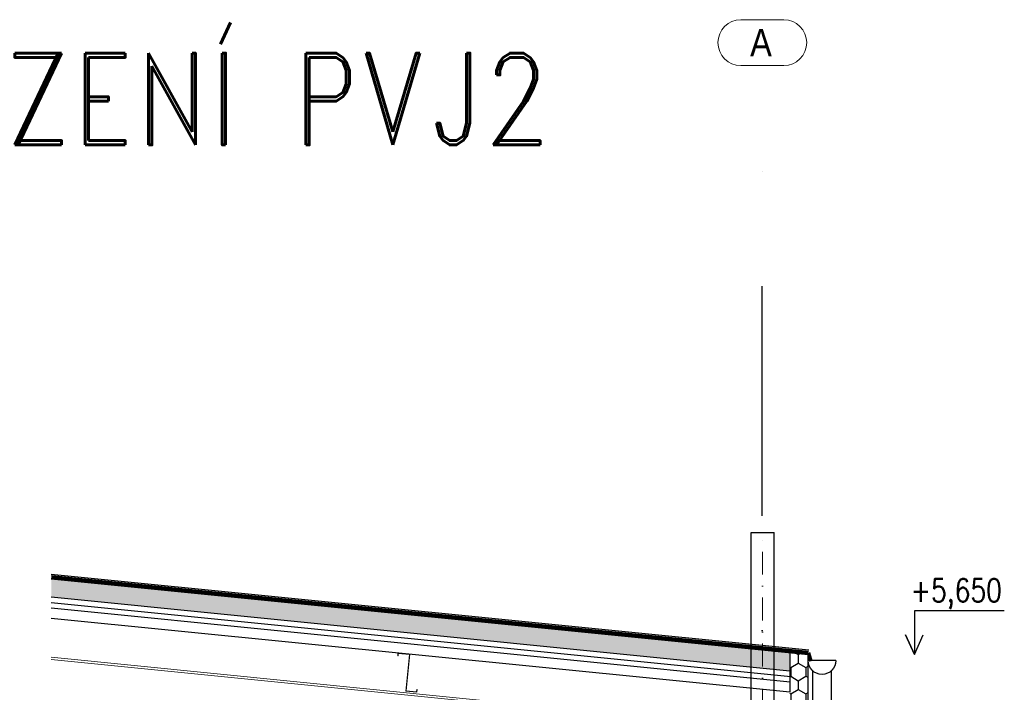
# Model space of a CAD drawing. Header units: millimetres. Extents: x 6491141 to 6692158, y 1846388 to 1929513.
# Tile 202 of 245: x 6565983 to 6571342, y 1891591 to 1895252. Entities that reach past the tile are written whole.
import ezdxf
from ezdxf.enums import TextEntityAlignment as Align

# ---------------------------------------------------------------- set-up
doc = ezdxf.new("R2010")
doc.units = ezdxf.units.MM
for name, pattern in [('DASHDOT', [1, 0.5, -0.25, 0, -0.25]), ('XKITLINE00', [0]), ('ČÁRKOVANÁX2', [38.1, 25.4, -12.7])]:
    doc.linetypes.add(name, pattern=pattern)
doc.layers.add('matrice', color=8, linetype='Continuous', transparency=0.4)
doc.layers.add('Robury', color=30, linetype='Continuous', lineweight=30)
doc.styles.add('ARIAL', font='arial.ttf')
doc.styles.add('KOTY', font='romans.shx', dxfattribs={"width": 0.85, "height": 50})
doc.styles.add('ROMAND', font='romand.shx', dxfattribs={"width": 0.85})

msp = doc.modelspace()

# ---------------------------------------------------------------- hatches: boundary and pattern name
at = {"layer": 'matrice'}
h = msp.add_hatch(dxfattribs=at)
h.set_pattern_fill('HEX', color=256, scale=5, angle=-90)
h.set_pattern_definition([(270, (6558736.285, 2262271.732), (27.4963066, -5e-15), [15.875, -31.75]), (30, (6558736.285, 2262271.732), (-13.7481533, 23.8125), [15.875, -31.75]), (330, (6558736.285, 2262255.857), (13.7481533, 23.8125), [15.875, -31.75])])
h.paths.add_polyline_path([(6566154.9, 1892208.6), (6566154.9, 1892108.2), (6570175.1, 1891706.1), (6570175.1, 1891806.6)])
h = msp.add_hatch(dxfattribs=at)
h.set_pattern_fill('HONEY', color=256, scale=15, angle=-90)
h.set_pattern_definition([(270, (6558672.62, 2262271.54), (41.2444597, -71.4375), [47.625, -95.25]), (30, (6558672.62, 2262271.54), (41.24446, 71.4375), [47.625, -95.25]), (330, (6558672.62, 2262271.54), (82.4889196, -2e-07), [-95.25, 47.625])])
h.paths.add_polyline_path([(6570175.1, 1888544.5), (6570275.1, 1888544.5), (6570275.1, 1891796.6), (6570175.1, 1891806.6), (6570175.1, 1891590.6), (6570175.1, 1891360.6)])

# ---------------------------------------------------------------- linework, layer by layer
at = {"layer": 'matrice', "linetype": 'XKITLINE00', "lineweight": 0}
for p, q in [((6569908.3, 1895251.7), (6570141.8, 1895251.7)), ((6569908.3, 1895001.7), (6570141.8, 1895001.7)), ((6566154.9, 1891781.5), (6569905.1, 1891406.5)), ((6566154.9, 1891770), (6569905.1, 1891395)), ((6568040.5, 1891790), (6568041.9, 1891803.9)), ((6568042.3, 1891789.8), (6568040.5, 1891790)), ((6568041.9, 1891803.9), (6568106.6, 1891797.4)), ((6568043.5, 1891801.9), (6568042.3, 1891789.8)), ((6568104.6, 1891795.8), (6568043.5, 1891801.9)), ((6568084.7, 1891596.6), (6568104.6, 1891795.8)), ((6568106.6, 1891797.4), (6568086.6, 1891598.2)), ((6568098.8, 1891719.5), (6568096.8, 1891717.9)), ((6568084.7, 1891596.6), (6568144.4, 1891590.6)), ((6568086.6, 1891598.2), (6568142.8, 1891592.6)), ((6568142.8, 1891592.6), (6568144.2, 1891606.7)), ((6568144.2, 1891606.7), (6568146, 1891606.5)), ((6568144.4, 1891590.6), (6568146, 1891606.5))]:
    msp.add_line(p, q, dxfattribs=at)
at = {"layer": 'matrice', "linetype": 'DASHDOT', "ltscale": 2500}
msp.add_line((6570025.1, 1885051.7), (6570025.1, 1895001.7), dxfattribs=at)
at = {"layer": 'matrice'}
for p, q in [((6566154.9, 1892233.8), (6570277.5, 1891821.5)), ((6566154.9, 1892208.6), (6570275.1, 1891796.6)), ((6570175.1, 1891706.1), (6566154.9, 1892108.2)), ((6570177, 1891645.6), (6566154.9, 1892047.9)), ((6570175.1, 1891590.6), (6566154.9, 1891992.6)), ((6570175.1, 1891806.6), (6570175.1, 1891590.6)), ((6570275.1, 1888544.5), (6570275.1, 1891796.6)), ((6570425.1, 1891763.3), (6570275.1, 1891763.3)), ((6570300.1, 1885994.5), (6570300.1, 1891707.4)), ((6570400.1, 1891707.4), (6570400.1, 1885994.5))]:
    msp.add_line(p, q, dxfattribs=at)
at = {"layer": 'matrice', "ltscale": 60}
msp.add_line((6570180, 1891675.5), (6566154.9, 1892078), dxfattribs=at)
at = {"layer": 'matrice', "ltscale": 100, "const_width": 20}
for points in [[(6570276.1, 1891806.6), (6566154.9, 1892218.7)], [(6570276.1, 1891806.6), (6570290.2, 1891759.8)]]:
    msp.add_lwpolyline(points, dxfattribs=at)
at = {"layer": 'matrice'}
msp.add_lwpolyline([(6571342.3, 1892033.3), (6570853.1, 1892033.3), (6570853.1, 1891796.6), (6570805.2, 1891904), (6570853.1, 1891796.6), (6570901, 1891904)], dxfattribs=at)
msp.add_lwpolyline([(6570425.1, 1891763.3, -1), (6570275.1, 1891763.3)], format="xyb", dxfattribs=at)
at = {"layer": 'matrice', "linetype": 'XKITLINE00', "lineweight": 0}
for centre, start, end in [((6569908.3, 1895126.7), 90, 270), ((6570141.8, 1895126.7), 270, 90)]:
    msp.add_arc(centre, 125, start, end, dxfattribs=at)
at = {"layer": 'Robury'}
for p, q in [((6569964.1, 1890461.6), (6569964.1, 1892461.1)), ((6569964.1, 1892461.1), (6570089.1, 1892461.1)), ((6570089.1, 1890461.6), (6570089.1, 1892461.1))]:
    msp.add_line(p, q, dxfattribs=at)
at = {"layer": 'Robury', "linetype": 'DASHDOT', "lineweight": 18, "ltscale": 250}
msp.add_line((6570026.6, 1889480), (6570026.6, 1892461.1), dxfattribs=at)

# ---------------------------------------------------------------- texts
at = {"layer": 'matrice', "linetype": 'ČÁRKOVANÁX2', "style": 'ROMAND', "width": 0.85}
msp.add_text('OSAZENÍ PVJ2', height=500, rotation=360, dxfattribs=at).set_placement((6564772.2, 1894570))
at = {"layer": 'matrice', "style": 'ARIAL', "width": 0.85}
msp.add_text('A', height=150, dxfattribs=at).set_placement((6569958.3, 1895051.7))
at = {"layer": 'matrice', "style": 'KOTY', "width": 0.8}
msp.add_text('+5,650', height=125, dxfattribs=at).set_placement((6571080.7, 1892126.7), align=Align.MIDDLE)

doc.saveas('drawing.dxf')
